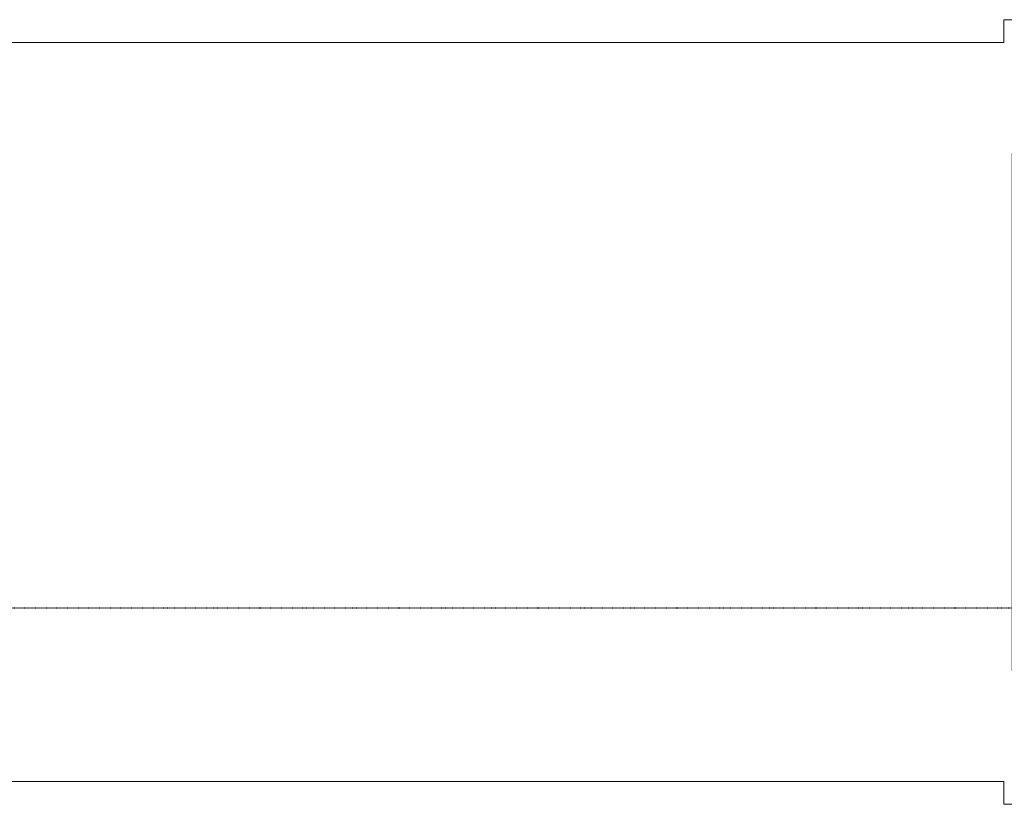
# Model space of a CAD drawing. Header units: millimetres. Extents: x 362177 to 5000048, y 157834 to 733119.
# Tile 6 of 152: x 530082 to 556858, y 207199 to 228529. Entities that reach past the tile are written whole.
import ezdxf

# ---------------------------------------------------------------- set-up
doc = ezdxf.new("R2010")
doc.units = ezdxf.units.MM
doc.set_wipeout_variables(frame=1)
doc.linetypes.add('ACAD_ISO03W100', pattern=[30, 12, -18])
for name, color, linetype, lineweight in [('X-L0_C_projectielijn', 8, 'Continuous', 5), ('X-L21_C_buitenwanden', 7, 'Continuous', 30), ('X-L31_C_buitenwandopening', 1, 'Continuous', 5)]:
    doc.layers.add(name, color=color, linetype=linetype, lineweight=lineweight)

# ---------------------------------------------------------------- blocks, each defined once
blk = doc.blocks.new('DVDVB_32_-S-_DoorgangBouwlaag')
at = {"linetype": 'Continuous', "lineweight": 13}
blk.add_wipeout([(0, 0.6), (1, 0.6), (1, -0.6), (0, -0.6)], dxfattribs=at)
at = {"color": 7, "linetype": 'ByBlock', "lineweight": 30}
for p, q in [((0, -0.5), (0, 0.5)), ((1, -0.5), (1, 0.5))]:
    blk.add_line(p, q, dxfattribs=at)

msp = doc.modelspace()

# ---------------------------------------------------------------- linework, layer by layer
at = {"linetype": 'ACAD_ISO03W100'}
msp.add_line((473056.1, 212544), (586398.3, 212544), dxfattribs=at)
at = {"layer": 'X-L0_C_projectielijn'}
for p, q in [((557268, 228529), (556848, 228529)), ((556848, 228529), (556848, 227909)), ((556848, 227909), (504728, 227909)), ((504728, 207819), (556848, 207819)), ((556848, 207819), (556848, 207199)), ((556848, 207199), (557268, 207199))]:
    msp.add_line(p, q, dxfattribs=at)
at = {"layer": 'X-L21_C_buitenwanden'}
msp.add_lwpolyline([(504308, 217754), (557068, 217754), (557068, 210829), (563708, 210829), (563708, 209329), (564128, 209329), (564128, 210044), (580088, 210044), (580088, 209329), (580508, 209329), (580508, 226400), (580088, 226400), (580088, 225684), (564128, 225684), (564128, 226400), (563708, 226400), (563708, 224899), (557068, 224899), (557068, 217774), (504308, 217774)], dxfattribs=at)

# ---------------------------------------------------------------- next in the draw order: block references
at = {"layer": 'X-L31_C_buitenwandopening', "xscale": 52760, "yscale": 80, "rotation": 180}
msp.add_blockref('DVDVB_32_-S-_DoorgangBouwlaag', (557068, 217764), dxfattribs=at)

doc.saveas('drawing.dxf')
